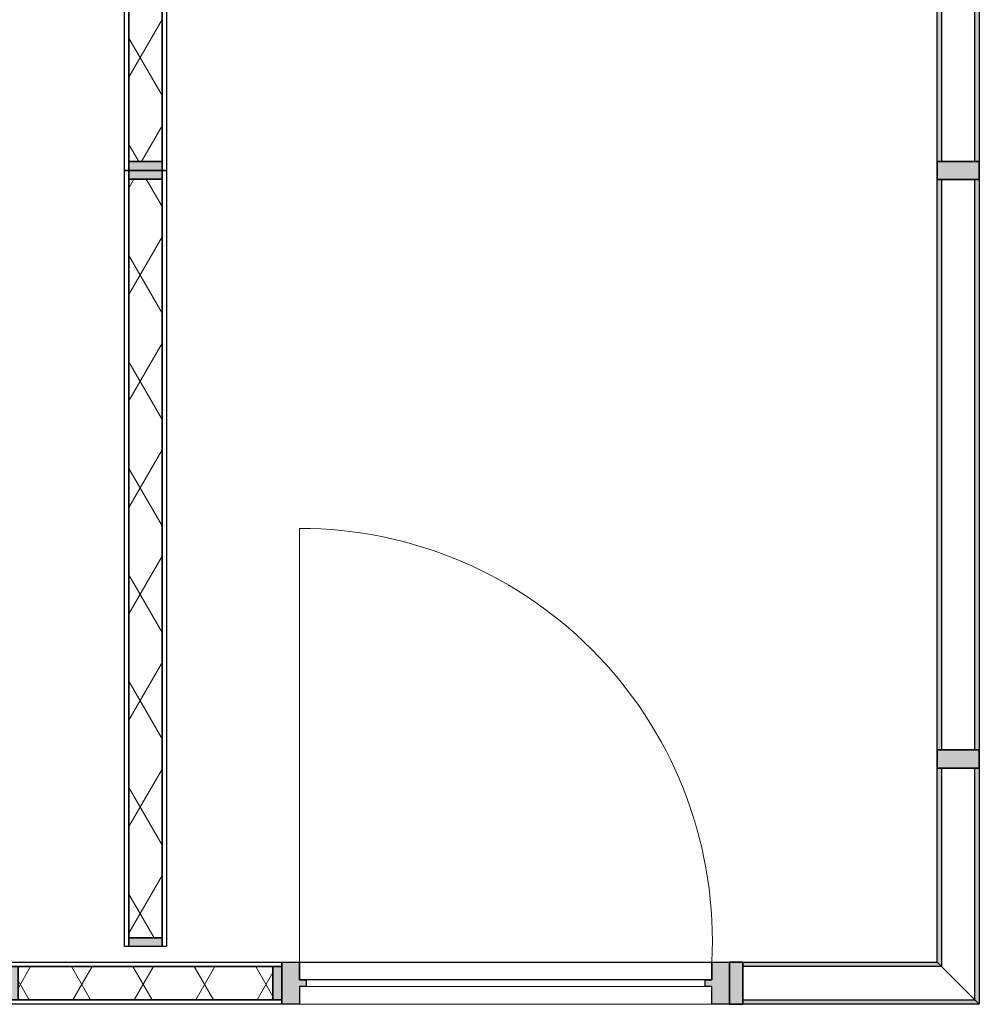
# Model space of a CAD drawing. Header units: millimetres. Extents: x 3625 to 145332, y -20577 to 83428.
# Tile 185 of 256: x 39009 to 41173, y 32114 to 34334. Entities that reach past the tile are written whole.
import ezdxf

# ---------------------------------------------------------------- set-up
doc = ezdxf.new("R2010")
doc.units = ezdxf.units.MM
doc.layers.add('A-GLAZ', color=6, linetype='Continuous', lineweight=18)
doc.layers.add('A-GLAZ-CWMG', color=3, linetype='Continuous', lineweight=18)

# ---------------------------------------------------------------- blocks, each defined once
blk = doc.blocks.new('22_KA_systeempanel_dicht - staal-7485318-Plotview plafond derde Verdieping - 1 op 100')
at = {"layer": 'A-GLAZ'}
h = blk.add_hatch(color=256, dxfattribs=at)
h.paths.add_polyline_path([(287.5, -37.5), (307.5, -37.5), (307.5, 37.5), (287.5, 37.5)], flags=0)
h.paths.add_polyline_path([(-287.5, -37.5), (-287.5, 37.5), (-307.5, 37.5), (-307.5, -37.5)], flags=0)
h = blk.add_hatch(dxfattribs=at)
h.set_pattern_fill('FP_159', color=256, style=0, pattern_type=2)
h.set_pattern_definition([(60, (15592.58, -32161.4), (-103.92305, 60), []), (120, (15592.58, -32161.4), (-103.92305, -60), [])])
h.paths.add_polyline_path([(287.5, -37.5), (287.5, 37.5), (-287.5, 37.5), (-287.5, -37.5), (168.5, -37.5)], flags=0)
at = {"layer": 'A-GLAZ', "lineweight": 25}
for p, q in [((-307.5, 47.5), (307.5, 47.5)), ((-307.5, 37.5), (-307.5, 47.5)), ((307.5, 47.5), (307.5, 37.5)), ((307.5, 37.5), (-307.5, 37.5)), ((-307.5, -37.5), (-307.5, 37.5)), ((-307.5, 37.5), (-287.5, 37.5)), ((-287.5, 37.5), (287.5, 37.5)), ((-287.5, -37.5), (-287.5, 37.5)), ((-287.5, 37.5), (-287.5, -37.5)), ((287.5, 37.5), (287.5, -37.5)), ((287.5, -37.5), (287.5, 37.5)), ((287.5, 37.5), (307.5, 37.5)), ((307.5, 37.5), (307.5, -37.5)), ((-307.5, -47.5), (-307.5, -37.5)), ((-307.5, -37.5), (307.5, -37.5)), ((-287.5, -37.5), (-307.5, -37.5)), ((287.5, -37.5), (-287.5, -37.5)), ((307.5, -37.5), (287.5, -37.5)), ((307.5, -37.5), (307.5, -47.5)), ((307.5, -47.5), (-307.5, -47.5))]:
    blk.add_line(p, q, dxfattribs=at)
blk = doc.blocks.new('22_KA_systeempanel_interline_dubbelglas_horizontaal_hoek - paneel_boven-7485340-Plotview plafond derde Verdieping - 1 op 100')
at = {"layer": 'A-GLAZ'}
for points in [[(205.4, 37.5), (195.4, 47.5), (-242.9, 47.5), (-242.9, 37.5)], [(290.4, -47.5), (280.4, -37.5), (-242.9, -37.5), (-242.9, -47.5)]]:
    blk.add_hatch(color=256, dxfattribs=at).paths.add_polyline_path(points, flags=0)
at = {"layer": 'A-GLAZ', "lineweight": 25}
for p, q in [((-242.9, 47.5), (195.4, 47.5)), ((-242.9, 37.5), (-242.9, 47.5)), ((195.4, 47.5), (205.4, 37.5)), ((205.4, 37.5), (-242.9, 37.5)), ((-242.9, -47.5), (-242.9, -37.5)), ((-242.9, -37.5), (280.4, -37.5)), ((280.4, -37.5), (290.4, -47.5)), ((290.4, -47.5), (-242.9, -47.5))]:
    blk.add_line(p, q, dxfattribs=at)
at = {"layer": 'A-GLAZ'}
blk.add_line((205.4, 37.5), (280.4, -37.5), dxfattribs=at)
blk = doc.blocks.new('22_KA_systeempanel_interline_dubbelglas_horizontaal - paneel_boven-7487337-Plotview plafond derde Verdieping - 1 op 100')
at = {"layer": 'A-GLAZ'}
for points in [[(643, 47.5), (-643, 47.5), (-643, 37.5), (643, 37.5)], [(643, -37.5), (-643, -37.5), (-643, -47.5), (643, -47.5)]]:
    blk.add_hatch(color=256, dxfattribs=at).paths.add_polyline_path(points, flags=0)
at = {"layer": 'A-GLAZ', "lineweight": 25}
for p, q in [((-643, 47.5), (643, 47.5)), ((-643, 37.5), (-643, 47.5)), ((643, 47.5), (643, 37.5)), ((643, 37.5), (-643, 37.5)), ((-643, -47.5), (-643, -37.5)), ((-643, -37.5), (643, -37.5)), ((643, -37.5), (643, -47.5)), ((643, -47.5), (-643, -47.5))]:
    blk.add_line(p, q, dxfattribs=at)
blk = doc.blocks.new('Rectangular Mullion - 22_interline_95x41-7485259-Plotview plafond derde Verdieping - 1 op 100')
at = {"layer": 'A-GLAZ-CWMG'}
blk.add_hatch(color=256, dxfattribs=at).paths.add_polyline_path([(20.5, -47.5), (-20.5, -47.5), (-20.5, 47.5), (20.5, 47.5)], flags=0)
at = {"layer": 'A-GLAZ-CWMG', "lineweight": 35}
for p, q in [((20.5, 47.5), (-20.5, 47.5)), ((-20.5, 47.5), (-20.5, -47.5)), ((20.5, -47.5), (20.5, 47.5)), ((-20.5, -47.5), (20.5, -47.5))]:
    blk.add_line(p, q, dxfattribs=at)
blk = doc.blocks.new('22_KA_systeempanel_interline_dubbelglas_horizontaal_hoek - paneel_boven-7487340-Plotview plafond derde Verdieping - 1 op 100')
at = {"layer": 'A-GLAZ'}
for points in [[(290.15, 47.5), (-242.65, 47.5), (-242.65, 37.5), (280.15, 37.5)], [(205.15, -37.5), (-242.65, -37.5), (-242.65, -47.5), (195.15, -47.5)]]:
    blk.add_hatch(color=256, dxfattribs=at).paths.add_polyline_path(points, flags=0)
at = {"layer": 'A-GLAZ', "lineweight": 25}
for p, q in [((-242.65, 47.5), (290.15, 47.5)), ((-242.65, 37.5), (-242.65, 47.5)), ((290.15, 47.5), (280.15, 37.5)), ((280.15, 37.5), (-242.65, 37.5)), ((-242.65, -47.5), (-242.65, -37.5)), ((-242.65, -37.5), (205.15, -37.5)), ((205.15, -37.5), (195.15, -47.5)), ((195.15, -47.5), (-242.65, -47.5))]:
    blk.add_line(p, q, dxfattribs=at)
at = {"layer": 'A-GLAZ'}
blk.add_line((280.15, 37.5), (205.15, -37.5), dxfattribs=at)
blk = doc.blocks.new('22_KA_systeempanel_interline_dubbelglas_horizontaal - paneel_boven-7490527-Plotview plafond derde Verdieping - 1 op 100')
at = {"layer": 'A-GLAZ'}
for points in [[(769.25, 47.5), (-769.25, 47.5), (-769.25, 37.5), (769.25, 37.5)], [(769.25, -37.5), (-769.25, -37.5), (-769.25, -47.5), (769.25, -47.5)]]:
    blk.add_hatch(color=256, dxfattribs=at).paths.add_polyline_path(points, flags=0)
at = {"layer": 'A-GLAZ', "lineweight": 25}
for p, q in [((-769.25, 47.5), (769.25, 47.5)), ((-769.25, 37.5), (-769.25, 47.5)), ((769.25, 47.5), (769.25, 37.5)), ((769.25, 37.5), (-769.25, 37.5)), ((-769.25, -47.5), (-769.25, -37.5)), ((-769.25, -37.5), (769.25, -37.5)), ((769.25, -37.5), (769.25, -47.5)), ((769.25, -47.5), (-769.25, -47.5))]:
    blk.add_line(p, q, dxfattribs=at)
blk = doc.blocks.new('22_KA_systeempanel_dicht - staal-7490499-Plotview plafond derde Verdieping - 1 op 100')
at = {"layer": 'A-GLAZ'}
h = blk.add_hatch(color=256, dxfattribs=at)
h.paths.add_polyline_path([(794.5, -37.5), (794.5, 37.5), (774.5, 37.5), (774.5, -37.5)], flags=0)
h.paths.add_polyline_path([(-774.5, -37.5), (-774.5, 37.5), (-794.5, 37.5), (-794.5, -37.5)], flags=0)
h = blk.add_hatch(dxfattribs=at)
h.set_pattern_fill('FP_160', color=256, style=0, pattern_type=2)
h.set_pattern_definition([(150, (62231.22, -11849.93), (-60, -103.92305), []), (210, (62231.22, -11849.93), (60, -103.92305), [])])
h.paths.add_polyline_path([(774.5, 37.5), (-774.5, 37.5), (-774.5, -37.5), (774.5, -37.5)], flags=0)
at = {"layer": 'A-GLAZ', "lineweight": 25}
for p, q in [((-794.5, 47.5), (794.5, 47.5)), ((-794.5, 37.5), (-794.5, 47.5)), ((794.5, 47.5), (794.5, 37.5)), ((794.5, 37.5), (-794.5, 37.5)), ((-794.5, -37.5), (-794.5, 37.5)), ((-794.5, 37.5), (-774.5, 37.5)), ((-774.5, 37.5), (774.5, 37.5)), ((-774.5, -37.5), (-774.5, 37.5)), ((-774.5, 37.5), (-774.5, -37.5)), ((774.5, 37.5), (774.5, -37.5)), ((774.5, -37.5), (774.5, 37.5)), ((774.5, 37.5), (794.5, 37.5)), ((794.5, 37.5), (794.5, -37.5)), ((-794.5, -47.5), (-794.5, -37.5)), ((-794.5, -37.5), (794.5, -37.5)), ((-774.5, -37.5), (-794.5, -37.5)), ((774.5, -37.5), (-774.5, -37.5)), ((794.5, -37.5), (774.5, -37.5)), ((794.5, -37.5), (794.5, -47.5)), ((794.5, -47.5), (-794.5, -47.5))]:
    blk.add_line(p, q, dxfattribs=at)
blk = doc.blocks.new('22_KA_systeempanel_dicht - staal-7471184-Plotview plafond derde Verdieping - 1 op 100')
at = {"layer": 'A-GLAZ'}
h = blk.add_hatch(color=256, dxfattribs=at)
h.paths.add_polyline_path([(875.15, 37.5), (855.15, 37.5), (855.15, -37.5), (875.15, -37.5)], flags=0)
h.paths.add_polyline_path([(-855.15, -37.5), (-855.15, 37.5), (-875.15, 37.5), (-875.15, -37.5)], flags=0)
h = blk.add_hatch(dxfattribs=at)
h.set_pattern_fill('FP_161', color=256, style=0, pattern_type=2)
h.set_pattern_definition([(150, (60561.57, -11849.93), (-60, -103.92305), []), (210, (60561.57, -11849.93), (60, -103.92305), [])])
h.paths.add_polyline_path([(855.15, 37.5), (-855.15, 37.5), (-855.15, -37.5), (855.15, -37.5)], flags=0)
at = {"layer": 'A-GLAZ', "lineweight": 25}
for p, q in [((-875.15, 47.5), (875.15, 47.5)), ((-875.15, 37.5), (-875.15, 47.5)), ((875.15, 47.5), (875.15, 37.5)), ((875.15, 37.5), (-875.15, 37.5)), ((-875.15, -37.5), (-875.15, 37.5)), ((-875.15, 37.5), (-855.15, 37.5)), ((-855.15, 37.5), (855.15, 37.5)), ((-855.15, -37.5), (-855.15, 37.5)), ((-855.15, 37.5), (-855.15, -37.5)), ((855.15, 37.5), (855.15, -37.5)), ((855.15, -37.5), (855.15, 37.5)), ((855.15, 37.5), (875.15, 37.5)), ((875.15, 37.5), (875.15, -37.5)), ((-875.15, -47.5), (-875.15, -37.5)), ((-875.15, -37.5), (875.15, -37.5)), ((-855.15, -37.5), (-875.15, -37.5)), ((855.15, -37.5), (-855.15, -37.5)), ((875.15, -37.5), (855.15, -37.5)), ((875.15, -37.5), (875.15, -47.5)), ((875.15, -47.5), (-875.15, -47.5))]:
    blk.add_line(p, q, dxfattribs=at)
blk = doc.blocks.new('Rectangular Mullion - 22_interline_95x30-7485334-Plotview plafond derde Verdieping - 1 op 100')
at = {"layer": 'A-GLAZ-CWMG'}
blk.add_hatch(color=256, dxfattribs=at).paths.add_polyline_path([(15, 47.5), (15, -47.5), (-15, -47.5), (-15, 47.5)], flags=0)
at = {"layer": 'A-GLAZ-CWMG', "lineweight": 35}
for p, q in [((15, 47.5), (-15, 47.5)), ((-15, 47.5), (-15, -47.5)), ((15, -47.5), (15, 47.5)), ((-15, -47.5), (15, -47.5))]:
    blk.add_line(p, q, dxfattribs=at)
blk = doc.blocks.new('22_KA_systeempanel_deur - staal-7815269-Plotview plafond derde Verdieping - 1 op 100')
at = {"layer": 'A-GLAZ'}
h = blk.add_hatch(color=256, dxfattribs=at)
h.paths.add_polyline_path([(-465, 47.5), (-505, 47.5), (-505, -47.5), (-465, -47.5), (-465, -7.5), (-450, -7.5), (-450, 7.5), (-465, 7.5)], flags=0)
h.paths.add_polyline_path([(465, 47.5), (465, 7.5), (450, 7.5), (450, -7.5), (465, -7.5), (465, -47.5), (505, -47.5), (505, 47.5)], flags=0)
for p, q in [((-465, 47.5), (-465, 1025.5)), ((-450, -7.5), (450, -7.5)), ((-465, -47.5), (465, -47.5))]:
    blk.add_line(p, q, dxfattribs=at)
at = {"layer": 'A-GLAZ', "lineweight": 25}
for p, q in [((-505, -47.5), (-505, 47.5)), ((-505, 47.5), (-465, 47.5)), ((-465, 47.5), (-465, 7.5)), ((-465, 47.5), (465, 47.5)), ((-465, 7.5), (-465, 47.5)), ((465, 7.5), (465, 47.5)), ((465, 47.5), (505, 47.5)), ((465, 47.5), (465, 7.5)), ((505, 47.5), (505, -47.5)), ((-465, 7.5), (-450, 7.5)), ((465, 7.5), (-465, 7.5)), ((-450, 7.5), (-450, -7.5)), ((450, -7.5), (450, 7.5)), ((450, 7.5), (465, 7.5)), ((-450, -7.5), (-465, -7.5)), ((-465, -7.5), (-465, -47.5)), ((465, -7.5), (450, -7.5)), ((465, -47.5), (465, -7.5)), ((-465, -47.5), (-505, -47.5)), ((505, -47.5), (465, -47.5))]:
    blk.add_line(p, q, dxfattribs=at)
at = {"layer": 'A-GLAZ'}
blk.add_arc((-463.8, 95.5), 930, 357.0438, 90.0762, dxfattribs=at)

msp = doc.modelspace()

# ---------------------------------------------------------------- block references
at = {"layer": 'A-GLAZ'}
for name, p, rotation in [('22_KA_systeempanel_dicht - staal-7490499-Plotview plafond derde Verdieping - 1 op 100', (39292.4, 34788.7), 269.9999999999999), ('22_KA_systeempanel_interline_dubbelglas_horizontaal - paneel_boven-7490527-Plotview plafond derde Verdieping - 1 op 100', (41125.8, 34784), 270.0000000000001), ('22_KA_systeempanel_dicht - staal-7471184-Plotview plafond derde Verdieping - 1 op 100', (39292.4, 33119.1), 269.9999999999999), ('22_KA_systeempanel_interline_dubbelglas_horizontaal - paneel_boven-7487337-Plotview plafond derde Verdieping - 1 op 100', (41125.8, 33330.7), 270.0000000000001), ('22_KA_systeempanel_interline_dubbelglas_horizontaal_hoek - paneel_boven-7487340-Plotview plafond derde Verdieping - 1 op 100', (41125.8, 32404.1), 270.0000000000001)]:
    msp.add_blockref(name, p, dxfattribs=dict(at, rotation=rotation))
for name, p in [('22_KA_systeempanel_deur - staal-7815269-Plotview plafond derde Verdieping - 1 op 100', (40104.9, 32161.4)), ('22_KA_systeempanel_dicht - staal-7485318-Plotview plafond derde Verdieping - 1 op 100', (39292.4, 32161.4)), ('22_KA_systeempanel_interline_dubbelglas_horizontaal_hoek - paneel_boven-7485340-Plotview plafond derde Verdieping - 1 op 100', (40882.9, 32161.4))]:
    msp.add_blockref(name, p, dxfattribs=at)
at = {"layer": 'A-GLAZ-CWMG', "extrusion": (0, 0, -1)}
for name, p, rotation in [('Rectangular Mullion - 22_interline_95x41-7485259-Plotview plafond derde Verdieping - 1 op 100', (-41125.8, 33994.2), 269.9999999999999), ('Rectangular Mullion - 22_interline_95x41-7485259-Plotview plafond derde Verdieping - 1 op 100', (-41125.8, 32667.2), 269.9999999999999), ('Rectangular Mullion - 22_interline_95x30-7485334-Plotview plafond derde Verdieping - 1 op 100', (-40624.9, 32161.4), 180)]:
    msp.add_blockref(name, p, dxfattribs=dict(at, rotation=rotation))

doc.saveas('drawing.dxf')
